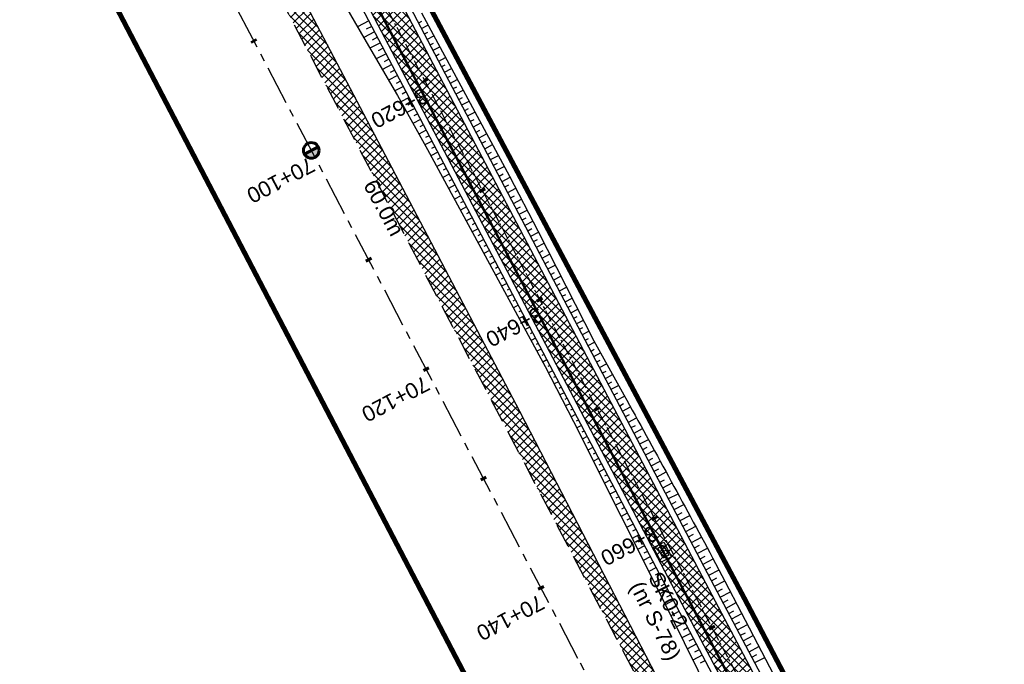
# Model space of a CAD drawing. Header units: metres. Extents: x 7529682 to 7533711, y 5721186 to 5727842.
# Tile 18 of 112: x 7531370 to 7531450, y 5724554 to 5724606. Entities that reach past the tile are written whole.
import ezdxf

# ---------------------------------------------------------------- set-up
doc = ezdxf.new("R2010")
doc.units = ezdxf.units.M
for name, pattern in [('817-dzialki-09-05-04$0$HIDDEN', [0.375, 0.25, -0.125]), ('CENTER', [50.8, 31.75, -6.35, 6.35, -6.35]), ('HIDDEN', [9.525, 6.35, -3.175])]:
    doc.linetypes.add(name, pattern=pattern)
for name, color, linetype in [('C-DROGI-SYTUACJA-ETYKIETY', 7, 'Continuous'), ('D-hatch-pobocza', 131, 'Continuous'), ('D-pobocza', 7, 'Continuous'), ('D-skarpa', 7, 'Continuous'), ('D-skarpa-kreskowanie', 7, 'Continuous')]:
    doc.layers.add(name, color=color, linetype=linetype)
doc.layers.add('D-hatch-ciag-pieszo-rowerowy', color=7, linetype='Continuous', lineweight=13, true_color=0xff9f80)
doc.layers.add('D-LR-etap-III', color=7, linetype='817-dzialki-09-05-04$0$HIDDEN', lineweight=50, true_color=0xff1aff)
for name, color, linetype, lineweight in [('D-krawędzie', 7, 'Continuous', 30), ('D-obrzeża', 7, 'Continuous', 30), ('D-oś', 10, 'CENTER', 30), ('Sieci-T-kanal technologiczny', 4, 'kt kanał technologiczny', 30)]:
    doc.layers.add(name, color=color, linetype=linetype, lineweight=lineweight)
for name, color, linetype, true_color in [('D-opis-KT-dlugosci', 7, 'Continuous', 0xff8000), ('D-opis-KT-studnie', 7, 'Continuous', 0xff8000), ('poprzeczki', 7, 'Continuous', 0x0000c7)]:
    doc.layers.add(name, color=color, linetype=linetype, true_color=true_color)
doc.styles.add('ARIAL', font='arial.ttf', dxfattribs={"height": 1})
doc.styles.get("Standard").update_dxf_attribs({"font": 'arial.ttf'})
doc.linetypes.add('kt kanał technologiczny', pattern='A,1,-0.8,["kt",Standard,S=0.5,R=0,X=-0.7,Y=-0.15],-0.3', length=2.1)

# ---------------------------------------------------------------- blocks, each defined once
blk = doc.blocks.new('kilometraz')
at = {"linetype": 'ByBlock', "lineweight": -2}
blk.add_hatch(color=0, dxfattribs=at).paths.add_polyline_path([(0, -0.28125, 0.41421356), (0.28125, 0, 0.41421356), (0, 0.28125)])
at = {"color": 0, "linetype": 'ByBlock', "lineweight": -2}
blk.add_line((0, 0.28125), (0, -0.28125), dxfattribs=at)
blk.add_circle((0, 0), 0.28125, dxfattribs=at)
blk = doc.blocks.new('AeccTickLine')
at = {"color": 0, "linetype": 'ByBlock', "lineweight": -2}
blk.add_line((0, 1), (0, -1), dxfattribs=at)
blk = doc.blocks.new('SKR2')
at = {"layer": 'Sieci-T-kanal technologiczny', "color": 2, "lineweight": 25}
for points in [[(0.028, -0.188), (0.958, -1.153), (0.282, -1.805), (-0.648, -0.84)], [(-0.038, -0.537), (0.607, -1.206), (0.233, -1.567), (-0.412, -0.898)]]:
    blk.add_lwpolyline(points, close=True, dxfattribs=at)
blk.add_lwpolyline([(-0.09, -1.232), (0.285, -0.872)], dxfattribs=at)

msp = doc.modelspace()

# ---------------------------------------------------------------- hatches: boundary and pattern name
at = {"layer": 'D-hatch-ciag-pieszo-rowerowy'}
h = msp.add_hatch(dxfattribs=at)
h.set_pattern_fill('ANSI37', color=256, scale=0.15, style=0)
h.set_pattern_definition([(45, (0.88535, 0.46493), (-0.33675960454, 0.33675960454), []), (135, (0.88535, 0.46493), (-0.33675960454, -0.33675960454), [])])
h.paths.add_polyline_path([(7531426.003, 5724559.81), (7531399.692, 5724609.942), (7531381.172, 5724645.403), (7531371.149, 5724664.426), (7531369.294, 5724662.583), (7531378.958, 5724644.242), (7531397.477, 5724608.783), (7531423.79, 5724558.646), (7531445.036, 5724518.378), (7531473.71, 5724463.87), (7531482.589, 5724446.952), (7531484.87, 5724447.986), (7531475.922, 5724465.034), (7531447.248, 5724519.543)])
at = {"layer": 'D-hatch-pobocza'}
h = msp.add_hatch(dxfattribs=at)
h.set_pattern_fill('ANSI37', color=256, scale=0.15, style=0)
h.set_pattern_definition([(45, (0, 0), (-0.33675960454, 0.33675960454), []), (135, (0, 0), (-0.33675960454, -0.33675960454), [])])
h.paths.add_polyline_path([(7531410.67, 5724574.2), (7531398.06, 5724598.28), (7531373.71, 5724644.55), (7531366.184, 5724659.134), (7531365.969, 5724658.886), (7531365.498, 5724656.917), (7531373.645, 5724641.454), (7531392.162, 5724605.999), (7531418.48, 5724555.853), (7531439.727, 5724515.582), (7531476.36, 5724446.19), (7531478.829, 5724445.626), (7531467.27, 5724466.87), (7531457.65, 5724485.09), (7531437.94, 5724521.98), (7531423.89, 5724548.61)])

# ---------------------------------------------------------------- linework, layer by layer
at = {"layer": 'D-krawędzie', "linetype": 'HIDDEN', "ltscale": 0.3, "flags": 128}
msp.add_lwpolyline([(7530572.01, 5726166.06), (7530599.74, 5726113.52), (7530641.555, 5726032.008), (7530660.961, 5725995.07), (7530689.128, 5725941.54), (7530707.336, 5725907.032), (7530725.256, 5725873.093), (7530743.97, 5725837.654), (7530770.527, 5725787.119), (7530787.864, 5725754.267), (7530809.898, 5725712.542), (7530824.739, 5725684.389), (7530840.856, 5725653.693), (7530860.675, 5725616.154), (7530865.283, 5725607.394), (7530878.05, 5725583.08), (7530918.172, 5725507.178), (7530950.163, 5725446.305), (7530993.419, 5725364.265), (7531022.766, 5725308.719), (7531053.81, 5725249.872), (7531081.166, 5725197.875), (7531103.902, 5725154.541), (7531128.123, 5725108.448), (7531149.3, 5725068.25), (7531167.38, 5725033.767), (7531197.165, 5724976.988), (7531228.151, 5724918.034), (7531253.153, 5724870.491), (7531286.796, 5724806.654), (7531306.74, 5724768.665), (7531335.094, 5724714.652), (7531357.319, 5724672.439), (7531373.645, 5724641.454), (7531392.162, 5724605.999), (7531418.48, 5724555.853), (7531439.727, 5724515.582), (7531476.36, 5724446.19), (7531491.8, 5724416.76), (7531531.9, 5724339.933), (7531557.227, 5724291.659), (7531569.852, 5724267.577), (7531591.376, 5724226.548), (7531610.004, 5724191.103), (7531616.883, 5724177.999), (7531629.985, 5724153.025), (7531641.007, 5724132.022), (7531664.906, 5724087.617), (7531677.644, 5724064.786), (7531683.112, 5724054.988), (7531686.753, 5724048.18), (7531695.448, 5724031.697), (7531703.749, 5724015.917), (7531709.214, 5724005.514), (7531719.389, 5723986.147), (7531726.295, 5723973), (7531732.741, 5723960.736), (7531735.13, 5723956.19)], dxfattribs=at)
at = {"layer": 'D-LR-etap-III', "ltscale": 10, "flags": 128}
msp.add_lwpolyline([(7531750.474, 5723895.103, 0.4, 0.4, 0), (7531750.505, 5723895.13, 0.4, 0.4, 0), (7531682.71, 5724022.92, 0.4, 0.4, 0), (7531619.177, 5724147.204, 0.4, 0.4, 0), (7531592.309, 5724198.489, 0.4, 0.4, 0), (7531553.264, 5724272.919, 0.4, 0.4, 0), (7531504.02, 5724366.79, 0.4, 0.4, 0), (7531482.09, 5724407.62, 0.4, 0.4, 0), (7531412.35, 5724541.183, 0.4, 0.4, 0), (7531388.464, 5724586.93, 0.4, 0.4, 0), (7531345.12, 5724669.94, 0.4, 0.4, 0), (7531127.66, 5725081.67, 0.4, 0.4, 0), (7531059.253, 5725211.041, 0.4, 0.4, 0), (7531008.007, 5725307.954, 0.4, 0.4, 0), (7530964.182, 5725390.836, 0.4, 0.4, 0), (7530914.557, 5725484.684, 0.4, 0.4, 0), (7530865.243, 5725577.494, 0.4, 0.4, 0), (7530840.085, 5725624.059, 0.4, 0.4, 0), (7530802.56, 5725694.925, 0.4, 0.4, 0), (7530755.54, 5725787.51, 0.4, 0.4, 0), (7530708.718, 5725876.303, 0.4, 0.4, 0), (7530695.12, 5725902.09, 0.4, 0.4, 0), (7530642.914, 5726001.078, 0.4, 0.4, 0), (7530634.935, 5726016.147, 0.4, 0.4, 0), (7530610.82, 5726061.93, 0.4, 0.4, 0), (7530610.82, 5726061.93, 0.4, 0.4, 0), (7530607.21, 5726063.51, 0.4, 0.4, 0), (7530597.42, 5726080.68, 0.4, 0.4, 0), (7530591.16, 5726088.44, 0.4, 0.4, 0), (7530581.28, 5726107.21, 0.4, 0.4, 0), (7530571.29, 5726130.56, 0.4, 0.4, 0), (7530549.555, 5726171.527, 0.4, 0.4, 0), (7530531.014, 5726206.474, 0.4, 0.4, 0), (7530516.461, 5726236.017, 0.4, 0.4, 0), (7530500.799, 5726266.141, 0.4, 0.4, 0), (7530491.35, 5726283.94, 0.4, 0.4, 0), (7530482.4, 5726303.41, 0.4, 0.4, 0), (7530482.4, 5726303.41, 0.4, 0.4, 0), (7530450.41, 5726357.28, 0.4, 0.4, 0), (7530397.759, 5726458.5, 0.4, 0.4, 0), (7530334.708, 5726583.665, 0.4, 0.4, 0), (7530303.939, 5726645.168, 0.4, 0.4, 0), (7530300.51, 5726651.778, 0.4, 0.4, 0), (7530289.214, 5726671.967, 0.4, 0.4, 0), (7530281.54, 5726685.57, 0.4, 0.4, 0), (7530261.371, 5726724.163, 0.4, 0.4, 0), (7530254.03, 5726738.21, 0.4, 0.4, 0), (7530197.22, 5726845.06, 0.4, 0.4, 0), (7530194.71, 5726849.15, 0.4, 0.4, 0), (7530195.92, 5726850.75, 0.4, 0.4, 0), (7530170.547, 5726892.961, 0.4, 0.4, 0), (7530143.175, 5726945.066, 0.4, 0.4, 0), (7530105.06, 5727018.32, 0.4, 0.4, 0), (7530100.06, 5727027.16, 0.4, 0.4, 0), (7530062.319, 5727099.625, 0.4, 0.4, 0), (7530015.379, 5727189.42, 0.4, 0.4, 0), (7529983.208, 5727250.207, 0.4, 0.4, 0), (7529953.284, 5727306.747, 0.4, 0.4, 0), (7529900.671, 5727406.159, 0.4, 0.4, 0), (7529890.63, 5727425.131, 0.4, 0.4, 0), (7529875.155, 5727454.426, 0.4, 0.4, 0), (7529857.56, 5727487.787, 0.4, 0.4, 0), (7529835.194, 5727530.193, 0.4, 0.4, 0), (7529811.741, 5727574.662, 0.4, 0.4, 0), (7529792.102, 5727611.923, 0.4, 0.4, 0), (7529768.066, 5727657.47, 0.4, 0.4, 0), (7529755.211, 5727682.131, 0.4, 0.4, 0), (7529753.31, 5727681.13, 0.4, 0.4, 0), (7529739.21, 5727707.77, 0.4, 0.4, 0), (7529735.395, 5727711.252, 0.4, 0.4, 0), (7529725.42, 5727730.2, 0.4, 0.4, 0), (7529723.55, 5727729.88, 0.4, 0.4, 0), (7529695.567, 5727782.932, 0.4, 0.4, 0), (7529717.68, 5727794.024, 0.4, 0.4, 0), (7529736.275, 5727758.647, 0.4, 0.4, 0), (7529736.275, 5727758.647, 0.4, 0.4, 0), (7529744.511, 5727750.406, 0.4, 0.4, 0), (7529744.511, 5727750.406, 0.4, 0.4, 0), (7529750.283, 5727738.55, 0.4, 0.4, 0), (7529777.109, 5727687.569, 0.4, 0.4, 0), (7529796.515, 5727651.33, 0.4, 0.4, 0), (7529814.938, 5727616.793, 0.4, 0.4, 0), (7529839.007, 5727572.304, 0.4, 0.4, 0), (7529860.618, 5727532.509, 0.4, 0.4, 0), (7529882.349, 5727491.504, 0.4, 0.4, 0), (7529904.865, 5727449.096, 0.4, 0.4, 0), (7529920.747, 5727418.885, 0.4, 0.4, 0), (7529946.677, 5727368.547, 0.4, 0.4, 0), (7529972.025, 5727320.573, 0.4, 0.4, 0), (7529987.74, 5727290.153, 0.4, 0.4, 0), (7529996.497, 5727273.662, 0.4, 0.4, 0), (7530017.541, 5727234.203, 0.4, 0.4, 0), (7530033.054, 5727204.864, 0.4, 0.4, 0), (7530051.623, 5727170.223, 0.4, 0.4, 0), (7530069.277, 5727137.016, 0.4, 0.4, 0), (7530089.385, 5727097.534, 0.4, 0.4, 0), (7530109.713, 5727060.747, 0.4, 0.4, 0), (7530136.77, 5727011.64, 0.4, 0.4, 0), (7530162.447, 5726962.744, 0.4, 0.4, 0), (7530187.674, 5726916.992, 0.4, 0.4, 0), (7530207.821, 5726879.335, 0.4, 0.4, 0), (7530230.626, 5726834.519, 0.4, 0.4, 0), (7530262.288, 5726776.618, 0.4, 0.4, 0), (7530277.51, 5726760.213, 0.4, 0.4, 0), (7530286.037, 5726744.107, 0.4, 0.4, 0), (7530288.097, 5726735.884, 0.4, 0.4, 0), (7530290.394, 5726725.047, 0.4, 0.4, 0), (7530296.177, 5726713.583, 0.4, 0.4, 0), (7530302.726, 5726701.182, 0.4, 0.4, 0), (7530325.685, 5726657.466, 0.4, 0.4, 0), (7530343.244, 5726623.649, 0.4, 0.4, 0), (7530360.23, 5726591.747, 0.4, 0.4, 0), (7530383.209, 5726548.059, 0.4, 0.4, 0), (7530406.018, 5726503.606, 0.4, 0.4, 0), (7530427.465, 5726462.62, 0.4, 0.4, 0), (7530447.928, 5726424.388, 0.4, 0.4, 0), (7530471.127, 5726379.921, 0.4, 0.4, 0), (7530490.501, 5726343.033, 0.4, 0.4, 0), (7530509.499, 5726306.733, 0.4, 0.4, 0), (7530529.89, 5726267.244, 0.4, 0.4, 0), (7530543.852, 5726238.99, 0.4, 0.4, 0), (7530554.809, 5726218.944, 0.4, 0.4, 0), (7530559.027, 5726212.223, 0.4, 0.4, 0), (7530563.061, 5726206.41, 0.4, 0.4, 0), (7530566.934, 5726200.464, 0.4, 0.4, 0), (7530569.771, 5726194.902, 0.4, 0.4, 0), (7530571.473, 5726191.282, 0.4, 0.4, 0), (7530572.839, 5726188.025, 0.4, 0.4, 0), (7530575.295, 5726182.035, 0.4, 0.4, 0), (7530579.737, 5726173.306, 0.4, 0.4, 0), (7530583.3, 5726167.41, 0.4, 0.4, 0), (7530593.4, 5726163.33, 0.4, 0.4, 0), (7530598.618, 5726155.264, 0.4, 0.4, 0), (7530608.258, 5726140.497, 0.4, 0.4, 0), (7530603.27, 5726136.83, 0.4, 0.4, 0), (7530606.53, 5726131.84, 0.4, 0.4, 0), (7530604.239, 5726124.217, 0.4, 0.4, 0), (7530605.847, 5726121.63, 0.4, 0.4, 0), (7530608.972, 5726116.164, 0.4, 0.4, 0), (7530618.114, 5726097.791, 0.4, 0.4, 0), (7530651.213, 5726034.96, 0.4, 0.4, 0), (7530670.244, 5725998.611, 0.4, 0.4, 0), (7530698.075, 5725945.953, 0.4, 0.4, 0), (7530716.506, 5725911.305, 0.4, 0.4, 0), (7530735.223, 5725875.667, 0.4, 0.4, 0), (7530752.504, 5725842.155, 0.4, 0.4, 0), (7530778.311, 5725793.501, 0.4, 0.4, 0), (7530797.5, 5725756.382, 0.4, 0.4, 0), (7530812.519, 5725728.289, 0.4, 0.4, 0), (7530820.039, 5725713.16, 0.4, 0.4, 0), (7530822.422, 5725710.194, 0.4, 0.4, 0), (7530833.155, 5725688.801, 0.4, 0.4, 0), (7530849.629, 5725656.159, 0.4, 0.4, 0), (7530867.983, 5725621.964, 0.4, 0.4, 0), (7530872.63, 5725612.888, 0.4, 0.4, 0), (7530880.354, 5725597.595, 0.4, 0.4, 0), (7530883.839, 5725593.389, 0.4, 0.4, 0), (7530891.782, 5725587.763, 0.4, 0.4, 0), (7530895.039, 5725584.281, 0.4, 0.4, 0), (7530897.034, 5725580.941, 0.4, 0.4, 0), (7530900.952, 5725579.946, 0.4, 0.4, 0), (7530904.81, 5725571.977, 0.4, 0.4, 0), (7530903.682, 5725568.566, 0.4, 0.4, 0), (7530908.901, 5725558.845, 0.4, 0.4, 0), (7530910.252, 5725545.672, 0.4, 0.4, 0), (7530912.873, 5725538.646, 0.4, 0.4, 0), (7530945.278, 5725478.464, 0.4, 0.4, 0), (7530959.692, 5725450.246, 0.4, 0.4, 0), (7531002.827, 5725368.192, 0.4, 0.4, 0), (7531044.704, 5725290.314, 0.4, 0.4, 0), (7531064.099, 5725253.213, 0.4, 0.4, 0), (7531083.01, 5725216.678, 0.4, 0.4, 0), (7531113.013, 5725158.466, 0.4, 0.4, 0), (7531137.364, 5725113.071, 0.4, 0.4, 0), (7531150.831, 5725086.712, 0.4, 0.4, 0), (7531159.746, 5725076.641, 0.4, 0.4, 0), (7531166.31, 5725074.58, 0.4, 0.4, 0), (7531172.29, 5725062.58, 0.4, 0.4, 0), (7531170.59, 5725055.606, 0.4, 0.4, 0), (7531173.733, 5725044.081, 0.4, 0.4, 0), (7531215.342, 5724964.86, 0.4, 0.4, 0), (7531238.054, 5724921.685, 0.4, 0.4, 0), (7531262.39, 5724875.283, 0.4, 0.4, 0), (7531295.587, 5724811.266, 0.4, 0.4, 0), (7531348.488, 5724712.363, 0.4, 0.4, 0), (7531363.741, 5724682.684, 0.4, 0.4, 0), (7531366.987, 5724675.865, 0.4, 0.4, 0), (7531382.541, 5724646.111, 0.4, 0.4, 0), (7531401.299, 5724610.875, 0.4, 0.4, 0), (7531428.965, 5724558.862, 0.4, 0.4, 0), (7531449.111, 5724520.398, 0.4, 0.4, 0), (7531477.293, 5724465.831, 0.4, 0.4, 0), (7531500.996, 5724421.113, 0.4, 0.4, 0), (7531512.122, 5724400.549, 0.4, 0.4, 0), (7531513.782, 5724396.757, 0.4, 0.4, 0), (7531526.32, 5724379.39, 0.4, 0.4, 0), (7531566.784, 5724302.736, 0.4, 0.4, 0), (7531612.277, 5724225.61, 0.4, 0.4, 0), (7531620.493, 5724210.548, 0.4, 0.4, 0), (7531631.578, 5724196.258, 0.4, 0.4, 0), (7531653.484, 5724152.434, 0.4, 0.4, 0), (7531661.151, 5724128.494, 0.4, 0.4, 0), (7531673.881, 5724101.186, 0.4, 0.4, 0), (7531684.691, 5724081.184, 0.4, 0.4, 0), (7531699.212, 5724051.17, 0.4, 0.4, 0), (7531704.034, 5724040.584, 0.4, 0.4, 0), (7531704.034, 5724040.584, 0.4, 0.4, 0), (7531703.913, 5724037.17, 0.4, 0.4, 0), (7531736.42, 5723969.232, 0.4, 0.4, 0), (7531738.285, 5723967.699, 0.4, 0.4, 0), (7531742.181, 5723962.346, 0.4, 0.4, 0), (7531744.286, 5723958.616, 0.4, 0.4, 0), (7531755.393, 5723944.193, 0.4, 0.4, 0), (7531758.69, 5723936.76, 0.4, 0.4, 0), (7531780.08, 5723929.25, 0.4, 0.4, 0), (7531792.612, 5723906.338, 0.4, 0.4, 0), (7531792.612, 5723906.338, 0.4, 0.4, 0), (7531756.962, 5723883.055, 0.4, 0.4, 0), (7531750.46, 5723895.13, 0.4, 0.4, 0), (7531750.46, 5723895.13, 0, 0, 0)], format="xyseb", dxfattribs=at)
at = {"layer": 'D-obrzeża'}
msp.add_lwpolyline([(7531162.547, 5725061.318), (7531165.882, 5725054.959, -0.068574), (7531167.27, 5725051.106), (7531167.915, 5725048.068, 0.068789), (7531170.704, 5725040.34), (7531202.515, 5724979.795), (7531233.696, 5724920.95), (7531258.824, 5724873.473), (7531292.225, 5724809.507), (7531312.052, 5724771.454), (7531340.423, 5724719.339, -0.00902), (7531345.426, 5724709.741), (7531362.629, 5724675.233), (7531378.958, 5724644.242), (7531397.477, 5724608.783), (7531423.79, 5724558.646), (7531445.036, 5724518.378), (7531473.71, 5724463.87), (7531497.095, 5724419.316), (7531505.905, 5724402.511, -0.033171), (7531508.586, 5724396.451), (7531511.248, 5724389.164)], format="xyb", dxfattribs=at)
msp.add_lwpolyline([(7531484.87, 5724447.986), (7531475.922, 5724465.034), (7531447.248, 5724519.543), (7531426.003, 5724559.81), (7531399.692, 5724609.942), (7531381.172, 5724645.403), (7531371.149, 5724664.426)], dxfattribs=at)
at = {"layer": 'D-oś', "ltscale": 0.03}
msp.add_lwpolyline([(7531156.869, 5725074.83), (7531166.993, 5725055.55, -0.068732), (7531168.479, 5725051.432), (7531169.1, 5725048.503, 0.068783), (7531171.89, 5725040.776), (7531203.621, 5724980.378), (7531234.8, 5724921.535), (7531259.931, 5724874.055), (7531293.333, 5724810.086), (7531313.16, 5724772.033), (7531341.529, 5724719.923, -0.009023), (7531346.533, 5724710.322), (7531363.735, 5724675.815), (7531380.065, 5724644.823), (7531398.584, 5724609.363), (7531424.897, 5724559.228), (7531446.142, 5724518.961), (7531474.816, 5724464.452), (7531498.201, 5724419.897)], format="xyb", dxfattribs=at)
at = {"layer": 'D-oś', "ltscale": 0.1}
msp.add_lwpolyline([(7531488.683, 5724414.901), (7531465.302, 5724459.448), (7531436.63, 5724513.951), (7531415.383, 5724554.223), (7531389.061, 5724604.375), (7531370.545, 5724639.828), (7531354.222, 5724670.808), (7531331.996, 5724713.024), (7531303.641, 5724767.038), (7531283.699, 5724805.024), (7531250.055, 5724868.862), (7531225.053, 5724916.406), (7531194.065, 5724975.362), (7531164.28, 5725032.142), (7531146.202, 5725066.622)], dxfattribs=at)
at = {"layer": 'D-pobocza'}
for points in [[(7531485.326, 5724448.193), (7531476.365, 5724465.266), (7531447.69, 5724519.776), (7531426.445, 5724560.043), (7531400.135, 5724610.174), (7531381.615, 5724645.636), (7531371.52, 5724664.794)], [(7531369.222, 5724661.648), (7531378.515, 5724644.01), (7531397.034, 5724608.551), (7531423.348, 5724558.413), (7531444.594, 5724518.145), (7531473.267, 5724463.637), (7531482.133, 5724446.746)], [(7531478.829, 5724445.626), (7531467.27, 5724466.87), (7531457.65, 5724485.09), (7531437.94, 5724521.98), (7531423.89, 5724548.61), (7531410.67, 5724574.2), (7531398.06, 5724598.28), (7531373.71, 5724644.55), (7531366.184, 5724659.134)]]:
    msp.add_lwpolyline(points, dxfattribs=at)
at = {"layer": 'D-skarpa', "linetype": 'Continuous'}
msp.add_lwpolyline([(7531368.751, 5724662.044), (7531371.277, 5724657.732), (7531373.117, 5724653.05), (7531374.88, 5724648.328), (7531377.146, 5724643.87), (7531377.378, 5724643.407), (7531379.373, 5724639.405), (7531381.621, 5724634.938), (7531388.414, 5724621.563), (7531390.816, 5724617.177), (7531392.586, 5724613.972), (7531393.249, 5724612.807), (7531395.735, 5724608.464), (7531395.995, 5724608.01), (7531398.251, 5724604.131), (7531400.767, 5724599.805), (7531403.198, 5724595.434), (7531412.737, 5724577.853), (7531415.022, 5724573.406), (7531422.697, 5724558.074), (7531423.974, 5724555.51), (7531426.2, 5724551.032)], dxfattribs=at)
msp.add_lwpolyline([(7531402.713, 5724606.473), (7531409.837, 5724593.271), (7531412.133, 5724588.83), (7531416.675, 5724579.92), (7531419.103, 5724575.547, -0.001941), (7531426.28, 5724562.374), (7531427.277, 5724560.478), (7531428.595, 5724557.949), (7531448.318, 5724520.109)], format="xyb", dxfattribs=at)
at = {"layer": 'D-skarpa-kreskowanie', "linetype": 'Continuous'}
for p, q in [((7531398.461, 5724605.832, 109.023), (7531397.542, 5724605.35, 108.331)), ((7531402.498, 5724605.671, 109.152), (7531402.75, 5724605.804, 108.962)), ((7531398.693, 5724605.389, 109.023), (7531398.244, 5724605.153, 108.684)), ((7531402.73, 5724605.228, 109.152), (7531403.24, 5724605.496, 108.768)), ((7531398.926, 5724604.946, 109.022), (7531398.045, 5724604.484, 108.36)), ((7531399.158, 5724604.504, 109.022), (7531398.727, 5724604.278, 108.698)), ((7531402.963, 5724604.786, 109.152), (7531403.22, 5724604.921, 108.958)), ((7531403.195, 5724604.343, 109.151), (7531403.715, 5724604.616, 108.76)), ((7531399.39, 5724604.061, 109.022), (7531398.549, 5724603.619, 108.388)), ((7531399.623, 5724603.618, 109.022), (7531399.211, 5724603.402, 108.712)), ((7531403.427, 5724603.9, 109.151), (7531403.69, 5724604.038, 108.954)), ((7531403.66, 5724603.458, 109.151), (7531404.19, 5724603.736, 108.752)), ((7531399.855, 5724603.176, 109.022), (7531399.052, 5724602.754, 108.417)), ((7531400.087, 5724602.733, 109.021), (7531399.695, 5724602.527, 108.726)), ((7531403.892, 5724603.015, 109.151), (7531404.16, 5724603.155, 108.949)), ((7531404.125, 5724602.572, 109.151), (7531404.665, 5724602.856, 108.744)), ((7531400.32, 5724602.29, 109.021), (7531399.555, 5724601.889, 108.445)), ((7531400.552, 5724601.847, 109.021), (7531400.179, 5724601.652, 108.74)), ((7531404.357, 5724602.129, 109.15), (7531404.629, 5724602.272, 108.945)), ((7531404.589, 5724601.687, 109.15), (7531405.14, 5724601.975, 108.736)), ((7531400.784, 5724601.405, 109.021), (7531400.058, 5724601.023, 108.474)), ((7531404.822, 5724601.244, 109.15), (7531405.099, 5724601.39, 108.941)), ((7531405.054, 5724600.801, 109.15), (7531405.614, 5724601.095, 108.728)), ((7531401.249, 5724600.519, 109.02), (7531400.561, 5724600.158, 108.502)), ((7531401.017, 5724600.962, 109.021), (7531400.663, 5724600.776, 108.754)), ((7531405.286, 5724600.358, 109.15), (7531405.569, 5724600.507, 108.937)), ((7531405.519, 5724599.916, 109.149), (7531406.089, 5724600.215, 108.72)), ((7531401.714, 5724599.634, 109.02), (7531401.054, 5724599.287, 108.523)), ((7531401.482, 5724600.076, 109.02), (7531401.146, 5724599.9, 108.768)), ((7531405.751, 5724599.473, 109.149), (7531406.039, 5724599.624, 108.933)), ((7531402.179, 5724598.748, 109.02), (7531401.541, 5724598.413, 108.539)), ((7531401.946, 5724599.191, 109.02), (7531401.622, 5724599.021, 108.776)), ((7531405.983, 5724599.03, 109.149), (7531406.564, 5724599.335, 108.712)), ((7531406.216, 5724598.588, 109.149), (7531406.509, 5724598.741, 108.928)), ((7531402.643, 5724597.863, 109.019), (7531402.027, 5724597.539, 108.555)), ((7531402.411, 5724598.306, 109.02), (7531402.097, 5724598.141, 108.783)), ((7531406.448, 5724598.145, 109.149), (7531407.039, 5724598.455, 108.704)), ((7531406.68, 5724597.702, 109.149), (7531406.979, 5724597.859, 108.924)), ((7531402.876, 5724597.42, 109.019), (7531402.573, 5724597.261, 108.791)), ((7531406.913, 5724597.259, 109.148), (7531407.514, 5724597.575, 108.695)), ((7531403.108, 5724596.977, 109.019), (7531402.513, 5724596.665, 108.571)), ((7531403.34, 5724596.535, 109.019), (7531403.048, 5724596.381, 108.799)), ((7531407.145, 5724596.817, 109.148), (7531407.448, 5724596.976, 108.92)), ((7531407.378, 5724596.374, 109.148), (7531407.989, 5724596.695, 108.687)), ((7531403.573, 5724596.092, 109.019), (7531402.999, 5724595.791, 108.587)), ((7531403.805, 5724595.649, 109.018), (7531403.523, 5724595.501, 108.806)), ((7531407.61, 5724595.931, 109.148), (7531407.918, 5724596.093, 108.916)), ((7531407.842, 5724595.488, 109.148), (7531408.464, 5724595.815, 108.679)), ((7531404.038, 5724595.206, 109.018), (7531403.48, 5724594.914, 108.598)), ((7531404.27, 5724594.764, 109.018), (7531403.994, 5724594.619, 108.81)), ((7531408.075, 5724595.046, 109.147), (7531408.388, 5724595.21, 108.911)), ((7531408.307, 5724594.603, 109.147), (7531408.939, 5724594.935, 108.671)), ((7531404.502, 5724594.321, 109.018), (7531403.957, 5724594.035, 108.607)), ((7531404.735, 5724593.878, 109.018), (7531404.465, 5724593.737, 108.815)), ((7531408.539, 5724594.16, 109.147), (7531408.858, 5724594.327, 108.907)), ((7531408.772, 5724593.718, 109.147), (7531409.414, 5724594.055, 108.663)), ((7531404.967, 5724593.435, 109.017), (7531404.434, 5724593.156, 108.616)), ((7531409.004, 5724593.275, 109.147), (7531409.328, 5724593.445, 108.903)), ((7531409.236, 5724592.832, 109.146), (7531409.887, 5724593.174, 108.656)), ((7531405.432, 5724592.55, 109.017), (7531404.911, 5724592.277, 108.625)), ((7531405.199, 5724592.993, 109.017), (7531404.936, 5724592.854, 108.819)), ((7531409.469, 5724592.389, 109.146), (7531409.793, 5724592.559, 108.902)), ((7531409.701, 5724591.947, 109.146), (7531410.346, 5724592.285, 108.66)), ((7531405.896, 5724591.665, 109.017), (7531405.388, 5724591.398, 108.634)), ((7531405.664, 5724592.107, 109.017), (7531405.407, 5724591.972, 108.823)), ((7531409.934, 5724591.504, 109.146), (7531410.255, 5724591.672, 108.904)), ((7531406.361, 5724590.779, 109.016), (7531405.865, 5724590.519, 108.642)), ((7531406.129, 5724591.222, 109.016), (7531405.878, 5724591.09, 108.827)), ((7531410.166, 5724591.061, 109.146), (7531410.806, 5724591.397, 108.664)), ((7531410.398, 5724590.618, 109.145), (7531410.717, 5724590.786, 108.906)), ((7531406.826, 5724589.894, 109.016), (7531406.342, 5724589.64, 108.651)), ((7531406.594, 5724590.336, 109.016), (7531406.348, 5724590.208, 108.831)), ((7531410.631, 5724590.176, 109.145), (7531411.265, 5724590.509, 108.668)), ((7531410.863, 5724589.733, 109.145), (7531411.179, 5724589.899, 108.907)), ((7531407.058, 5724589.451, 109.016), (7531406.819, 5724589.325, 108.836)), ((7531411.095, 5724589.29, 109.145), (7531411.724, 5724589.62, 108.671)), ((7531407.291, 5724589.008, 109.015), (7531406.819, 5724588.761, 108.66)), ((7531407.523, 5724588.565, 109.015), (7531407.29, 5724588.443, 108.84)), ((7531411.328, 5724588.848, 109.145), (7531411.641, 5724589.012, 108.909)), ((7531411.56, 5724588.405, 109.144), (7531412.183, 5724588.732, 108.676)), ((7531407.755, 5724588.123, 109.015), (7531407.296, 5724587.881, 108.669)), ((7531407.988, 5724587.68, 109.015), (7531407.761, 5724587.561, 108.844)), ((7531411.792, 5724587.962, 109.144), (7531412.101, 5724588.124, 108.912)), ((7531412.025, 5724587.519, 109.144), (7531412.637, 5724587.841, 108.683)), ((7531408.22, 5724587.237, 109.015), (7531407.773, 5724587.002, 108.678)), ((7531408.452, 5724586.795, 109.014), (7531408.232, 5724586.679, 108.848)), ((7531412.257, 5724587.077, 109.144), (7531412.561, 5724587.236, 108.915)), ((7531412.489, 5724586.634, 109.144), (7531413.091, 5724586.95, 108.691)), ((7531408.685, 5724586.352, 109.014), (7531408.249, 5724586.123, 108.686)), ((7531408.917, 5724585.909, 109.014), (7531408.703, 5724585.796, 108.852)), ((7531412.722, 5724586.191, 109.143), (7531413.02, 5724586.348, 108.919)), ((7531412.954, 5724585.748, 109.143), (7531413.545, 5724586.059, 108.698)), ((7531409.149, 5724585.466, 109.014), (7531408.726, 5724585.244, 108.695)), ((7531413.187, 5724585.306, 109.143), (7531413.479, 5724585.459, 108.922)), ((7531413.419, 5724584.863, 109.143), (7531414, 5724585.168, 108.706)), ((7531409.382, 5724585.024, 109.014), (7531409.173, 5724584.914, 108.857)), ((7531409.614, 5724584.581, 109.013), (7531409.203, 5724584.365, 108.704)), ((7531413.651, 5724584.42, 109.143), (7531413.939, 5724584.571, 108.926)), ((7531413.884, 5724583.977, 109.142), (7531414.454, 5724584.277, 108.713)), ((7531409.847, 5724584.138, 109.013), (7531409.644, 5724584.032, 108.861)), ((7531410.079, 5724583.695, 109.013), (7531409.68, 5724583.486, 108.713)), ((7531414.116, 5724583.535, 109.142), (7531414.398, 5724583.683, 108.93)), ((7531410.311, 5724583.253, 109.013), (7531410.115, 5724583.15, 108.865)), ((7531410.544, 5724582.81, 109.013), (7531410.157, 5724582.607, 108.722)), ((7531414.348, 5724583.092, 109.142), (7531414.908, 5724583.386, 108.721)), ((7531414.581, 5724582.649, 109.142), (7531414.858, 5724582.795, 108.933)), ((7531410.776, 5724582.367, 109.012), (7531410.586, 5724582.267, 108.869)), ((7531411.008, 5724581.925, 109.012), (7531410.634, 5724581.728, 108.73)), ((7531414.813, 5724582.207, 109.142), (7531415.362, 5724582.495, 108.728)), ((7531415.045, 5724581.764, 109.141), (7531415.317, 5724581.907, 108.937)), ((7531411.241, 5724581.482, 109.012), (7531411.057, 5724581.385, 108.873)), ((7531415.278, 5724581.321, 109.141), (7531415.816, 5724581.604, 108.736)), ((7531411.473, 5724581.039, 109.012), (7531411.111, 5724580.849, 108.739)), ((7531411.705, 5724580.596, 109.012), (7531411.527, 5724580.503, 108.878)), ((7531415.51, 5724580.878, 109.141), (7531415.777, 5724581.018, 108.94)), ((7531415.743, 5724580.436, 109.141), (7531416.271, 5724580.713, 108.743)), ((7531411.938, 5724580.154, 109.011), (7531411.588, 5724579.97, 108.748)), ((7531412.17, 5724579.711, 109.011), (7531411.998, 5724579.621, 108.882)), ((7531415.975, 5724579.993, 109.141), (7531416.236, 5724580.13, 108.944)), ((7531416.207, 5724579.55, 109.14), (7531416.728, 5724579.824, 108.748)), ((7531412.403, 5724579.268, 109.011), (7531412.065, 5724579.091, 108.757)), ((7531412.635, 5724578.825, 109.011), (7531412.469, 5724578.738, 108.886)), ((7531416.44, 5724579.107, 109.14), (7531416.705, 5724579.247, 108.94)), ((7531416.672, 5724578.665, 109.14), (7531417.214, 5724578.949, 108.732)), ((7531412.867, 5724578.383, 109.011), (7531412.542, 5724578.212, 108.766)), ((7531413.1, 5724577.94, 109.01), (7531412.939, 5724577.856, 108.889)), ((7531416.904, 5724578.222, 109.14), (7531417.18, 5724578.367, 108.932)), ((7531417.137, 5724577.779, 109.14), (7531417.699, 5724578.075, 108.716)), ((7531413.332, 5724577.497, 109.01), (7531413.007, 5724577.327, 108.766)), ((7531417.369, 5724577.337, 109.139), (7531417.656, 5724577.487, 108.924)), ((7531417.601, 5724576.894, 109.139), (7531418.185, 5724577.2, 108.7)), ((7531413.564, 5724577.055, 109.01), (7531413.4, 5724576.968, 108.886)), ((7531413.797, 5724576.612, 109.01), (7531413.464, 5724576.437, 108.759)), ((7531417.834, 5724576.451, 109.139), (7531418.131, 5724576.607, 108.915)), ((7531418.066, 5724576.008, 109.139), (7531418.67, 5724576.326, 108.684)), ((7531414.029, 5724576.169, 109.01), (7531413.861, 5724576.081, 108.883)), ((7531414.261, 5724575.726, 109.009), (7531413.921, 5724575.548, 108.753)), ((7531418.299, 5724575.566, 109.139), (7531418.606, 5724575.727, 108.907)), ((7531414.494, 5724575.284, 109.009), (7531414.322, 5724575.193, 108.88)), ((7531414.726, 5724574.841, 109.009), (7531414.378, 5724574.658, 108.747)), ((7531418.531, 5724575.123, 109.138), (7531419.156, 5724575.451, 108.668)), ((7531418.763, 5724574.68, 109.138), (7531419.08, 5724574.846, 108.9)), ((7531414.958, 5724574.398, 109.009), (7531414.783, 5724574.306, 108.876)), ((7531415.191, 5724573.955, 109.009), (7531414.836, 5724573.769, 108.741)), ((7531418.996, 5724574.237, 109.138), (7531419.638, 5724574.575, 108.654)), ((7531419.228, 5724573.795, 109.138), (7531419.554, 5724573.966, 108.893)), ((7531415.423, 5724573.513, 109.008), (7531415.243, 5724573.418, 108.873)), ((7531419.46, 5724573.352, 109.138), (7531420.121, 5724573.699, 108.64)), ((7531415.656, 5724573.07, 109.008), (7531415.287, 5724572.877, 108.731)), ((7531415.888, 5724572.627, 109.008), (7531415.699, 5724572.528, 108.866)), ((7531419.693, 5724572.909, 109.137), (7531420.027, 5724573.085, 108.885)), ((7531419.925, 5724572.467, 109.137), (7531420.603, 5724572.822, 108.627)), ((7531416.12, 5724572.185, 109.008), (7531415.735, 5724571.982, 108.718)), ((7531416.353, 5724571.742, 109.008), (7531416.156, 5724571.638, 108.859)), ((7531420.157, 5724572.024, 109.137), (7531420.501, 5724572.204, 108.878)), ((7531420.39, 5724571.581, 109.137), (7531421.086, 5724571.946, 108.613)), ((7531416.585, 5724571.299, 109.007), (7531416.182, 5724571.088, 108.704)), ((7531416.817, 5724570.856, 109.007), (7531416.612, 5724570.748, 108.852)), ((7531420.622, 5724571.138, 109.137), (7531420.975, 5724571.323, 108.871)), ((7531420.854, 5724570.696, 109.136), (7531421.568, 5724571.07, 108.599)), ((7531417.05, 5724570.414, 109.007), (7531416.63, 5724570.193, 108.691)), ((7531417.282, 5724569.971, 109.007), (7531417.068, 5724569.859, 108.846)), ((7531421.087, 5724570.253, 109.136), (7531421.447, 5724570.442, 108.865)), ((7531421.319, 5724569.81, 109.136), (7531422.047, 5724570.192, 108.588)), ((7531417.514, 5724569.528, 109.007), (7531417.078, 5724569.299, 108.678)), ((7531421.552, 5724569.367, 109.136), (7531421.919, 5724569.56, 108.859)), ((7531421.784, 5724568.925, 109.136), (7531422.526, 5724569.314, 108.577)), ((7531417.747, 5724569.085, 109.006), (7531417.524, 5724568.969, 108.839)), ((7531417.979, 5724568.643, 109.006), (7531417.526, 5724568.405, 108.665)), ((7531422.016, 5724568.482, 109.135), (7531422.391, 5724568.679, 108.853)), ((7531422.249, 5724568.039, 109.135), (7531423.005, 5724568.436, 108.566)), ((7531418.444, 5724567.757, 109.006), (7531417.973, 5724567.51, 108.651)), ((7531418.212, 5724568.2, 109.006), (7531417.98, 5724568.079, 108.832)), ((7531422.481, 5724567.597, 109.135), (7531422.863, 5724567.797, 108.848)), ((7531422.713, 5724567.154, 109.135), (7531423.484, 5724567.558, 108.554)), ((7531418.909, 5724566.872, 109.005), (7531418.421, 5724566.616, 108.638)), ((7531418.676, 5724567.315, 109.006), (7531418.437, 5724567.189, 108.825)), ((7531422.946, 5724566.711, 109.135), (7531423.335, 5724566.915, 108.842)), ((7531419.373, 5724565.986, 109.005), (7531418.869, 5724565.721, 108.625)), ((7531419.141, 5724566.429, 109.005), (7531418.893, 5724566.299, 108.818)), ((7531423.178, 5724566.268, 109.134), (7531423.963, 5724566.68, 108.544)), ((7531423.41, 5724565.826, 109.134), (7531423.805, 5724566.033, 108.837)), ((7531419.606, 5724565.544, 109.005), (7531419.349, 5724565.409, 108.812)), ((7531423.643, 5724565.383, 109.134), (7531424.437, 5724565.8, 108.536)), ((7531423.875, 5724564.94, 109.134), (7531424.274, 5724565.15, 108.833)), ((7531419.838, 5724565.101, 109.005), (7531419.316, 5724564.827, 108.612)), ((7531420.07, 5724564.658, 109.004), (7531419.805, 5724564.519, 108.805)), ((7531424.108, 5724564.497, 109.134), (7531424.91, 5724564.919, 108.529)), ((7531420.303, 5724564.215, 109.004), (7531419.764, 5724563.933, 108.599)), ((7531420.535, 5724563.773, 109.004), (7531420.262, 5724563.629, 108.798)), ((7531424.34, 5724564.055, 109.133), (7531424.744, 5724564.267, 108.829)), ((7531424.572, 5724563.612, 109.133), (7531425.384, 5724564.038, 108.522)), ((7531420.768, 5724563.33, 109.004), (7531420.212, 5724563.038, 108.585)), ((7531421, 5724562.887, 109.004), (7531420.718, 5724562.739, 108.791)), ((7531424.805, 5724563.169, 109.133), (7531425.213, 5724563.384, 108.826)), ((7531425.037, 5724562.727, 109.133), (7531425.858, 5724563.158, 108.514)), ((7531421.232, 5724562.444, 109.003), (7531420.66, 5724562.144, 108.572)), ((7531421.465, 5724562.002, 109.003), (7531421.174, 5724561.849, 108.784)), ((7531425.269, 5724562.284, 109.133), (7531425.682, 5724562.501, 108.822)), ((7531425.502, 5724561.841, 109.132), (7531426.331, 5724562.276, 108.508)), ((7531421.697, 5724561.559, 109.003), (7531421.107, 5724561.25, 108.559)), ((7531425.734, 5724561.398, 109.132), (7531426.149, 5724561.616, 108.82)), ((7531425.966, 5724560.956, 109.132), (7531426.797, 5724561.391, 108.507)), ((7531422.162, 5724560.674, 109.003), (7531421.555, 5724560.355, 108.546)), ((7531421.929, 5724561.116, 109.003), (7531421.63, 5724560.959, 108.778)), ((7531426.199, 5724560.513, 109.132), (7531426.614, 5724560.731, 108.819)), ((7531426.431, 5724560.07, 109.132), (7531427.262, 5724560.506, 108.506)), ((7531422.626, 5724559.788, 109.002), (7531422.003, 5724559.461, 108.533)), ((7531422.394, 5724560.231, 109.002), (7531422.086, 5724560.069, 108.771)), ((7531426.664, 5724559.628, 109.131), (7531427.078, 5724559.846, 108.819)), ((7531426.898, 5724559.186, 109.131), (7531427.723, 5724559.621, 108.509)), ((7531423.091, 5724558.903, 109.002), (7531422.45, 5724558.566, 108.519)), ((7531422.859, 5724559.345, 109.002), (7531422.543, 5724559.179, 108.764)), ((7531427.131, 5724558.743, 109.131), (7531427.543, 5724558.961, 108.821)), ((7531423.557, 5724558.018, 109.001), (7531422.898, 5724557.67, 108.505)), ((7531423.323, 5724558.46, 109.002), (7531422.999, 5724558.29, 108.757)), ((7531427.364, 5724558.301, 109.131), (7531428.186, 5724558.735, 108.512)), ((7531427.598, 5724557.859, 109.131), (7531428.007, 5724558.075, 108.822)), ((7531423.79, 5724557.575, 109.001), (7531423.455, 5724557.399, 108.749)), ((7531427.831, 5724557.417, 109.13), (7531428.648, 5724557.848, 108.515)), ((7531428.064, 5724556.975, 109.13), (7531428.472, 5724557.189, 108.823)), ((7531424.023, 5724557.133, 109.001), (7531423.344, 5724556.775, 108.489)), ((7531424.257, 5724556.691, 109.001), (7531423.912, 5724556.509, 108.741)), ((7531428.298, 5724556.532, 109.13), (7531429.11, 5724556.961, 108.518)), ((7531424.49, 5724556.249, 109.001), (7531423.79, 5724555.879, 108.473)), ((7531424.723, 5724555.807, 109), (7531424.368, 5724555.619, 108.733)), ((7531428.531, 5724556.09, 109.13), (7531428.936, 5724556.304, 108.824)), ((7531428.764, 5724555.648, 109.13), (7531429.572, 5724556.074, 108.521)), ((7531424.957, 5724555.364, 109), (7531424.235, 5724554.984, 108.457)), ((7531425.19, 5724554.922, 109), (7531424.824, 5724554.729, 108.724)), ((7531428.998, 5724555.206, 109.129), (7531429.4, 5724555.418, 108.826)), ((7531429.231, 5724554.763, 109.129), (7531430.034, 5724555.187, 108.524)), ((7531425.423, 5724554.48, 109), (7531424.681, 5724554.088, 108.44)), ((7531425.657, 5724554.038, 109), (7531425.28, 5724553.839, 108.716)), ((7531429.464, 5724554.321, 109.129), (7531429.865, 5724554.533, 108.827)), ((7531429.698, 5724553.879, 109.129), (7531430.497, 5724554.301, 108.526))]:
    msp.add_line(p, q, dxfattribs=at)
at = {"layer": 'Sieci-T-kanal technologiczny', "ltscale": 2}
msp.add_lwpolyline([(7531507.909, 5724400.095, 0.2, 0.2, 0), (7531476.407, 5724460.03, 0.2, 0.2, 0), (7531448.693, 5724512.739, 0.2, 0.2, 0), (7531422.29, 5724562.858, 0.2, 0.2, 0), (7531394.285, 5724616.225, 0.2, 0.2, 0), (7531366.655, 5724668.957, 0.2, 0.2, 0), (7531339.191, 5724720.787, 0.2, 0.2, 0), (7531311.251, 5724772.42, 0.2, 0.2, 0), (7531283.887, 5724824.624, 0.2, 0.2, 0), (7531267.5, 5724856.017, 0.2, 0.2, 0), (7531265.336, 5724865.562, 0.2, 0.2, 0), (7531222.472, 5724946.956, 0.2, 0.2, 0), (7531170.663, 5725044.965, 0.2, 0.2, 0), (7531161.986, 5725056.268, 0.2, 0.2, 0), (7531152.634, 5725073.583, 0.2, 0.2, 0)], format="xyseb", dxfattribs=at)

# ---------------------------------------------------------------- block references
at = {"layer": 'C-DROGI-SYTUACJA-ETYKIETY', "color": 7, "linetype": 'Continuous', "lineweight": 60, "xscale": 0.25, "yscale": 0.25, "zscale": 0.25, "rotation": 297.692176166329}
for p in [(7531389.151, 5724604.205), (7531398.445, 5724586.496), (7531403.092, 5724577.641), (7531407.739, 5724568.787), (7531412.387, 5724559.932)]:
    msp.add_blockref('AeccTickLine', p, dxfattribs=at)
at = {"layer": 'C-DROGI-SYTUACJA-ETYKIETY', "color": 10, "linetype": 'Continuous', "lineweight": 60, "xscale": 2.249999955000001, "yscale": 2.249999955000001, "zscale": 2.249999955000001, "rotation": 297.692176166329}
msp.add_blockref('kilometraz', (7531393.798, 5724595.35), dxfattribs=at)
at = {"layer": 'poprzeczki', "color": 7, "linetype": 'Continuous', "lineweight": 60}
for p, xscale, yscale, zscale, rotation in [((7531402.989, 5724600.971), 0.2499999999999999, 0.2499999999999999, 0.2499999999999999, 297.6921761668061), ((7531407.636, 5724592.116), 0.2499999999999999, 0.2499999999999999, 0.2499999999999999, 297.6921761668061), ((7531412.283, 5724583.262), 0.2499999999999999, 0.2499999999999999, 0.2499999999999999, 297.6921761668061), ((7531416.93, 5724574.407), 0.2499999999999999, 0.2499999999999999, 0.2499999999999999, 297.6921761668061), ((7531421.577, 5724565.553), 0.2499999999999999, 0.2499999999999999, 0.2499999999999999, 297.6921761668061), ((7531426.23, 5724556.701), 0.25, 0.25, 0.25, 297.8160944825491)]:
    msp.add_blockref('AeccTickLine', p, dxfattribs=dict(at, xscale=xscale, yscale=yscale, zscale=zscale, rotation=rotation))
at = {"layer": 'Sieci-T-kanal technologiczny', "rotation": 163.7281158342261}
msp.add_blockref('SKR2', (7531422.089, 5724561.821), dxfattribs=at)

# ---------------------------------------------------------------- texts
at = {"layer": 'C-DROGI-SYTUACJA-ETYKIETY', "color": 7}
for s, p in [('3+620', (7531402.831, 5724600.464)), ('70+100', (7531393.64, 5724594.844)), ('3+640', (7531412.125, 5724582.755)), ('70+120', (7531402.934, 5724577.135)), ('3+660', (7531421.42, 5724565.046)), ('70+140', (7531412.229, 5724559.426))]:
    msp.add_text(s, height=1.25, rotation=207.69218, dxfattribs=at).set_placement(p)
at = {"layer": 'D-opis-KT-dlugosci', "style": 'ARIAL'}
msp.add_text('60.0m', height=1.25, rotation=298.33464, dxfattribs=at).set_placement((7531397.975, 5724592.546))
at = {"layer": 'D-opis-KT-studnie', "insert": (7531422.142, 5724561.379, 10.12), "char_height": 1.25, "attachment_point": 1, "rotation": 297, "line_spacing_factor": 0.8, "style": 'ARIAL'}
msp.add_mtext_dynamic_manual_height_columns('SK0-2\\P(nr S-78)', width=11.25549, gutter_width=6, heights=[0], dxfattribs=at)

doc.saveas('drawing.dxf')
